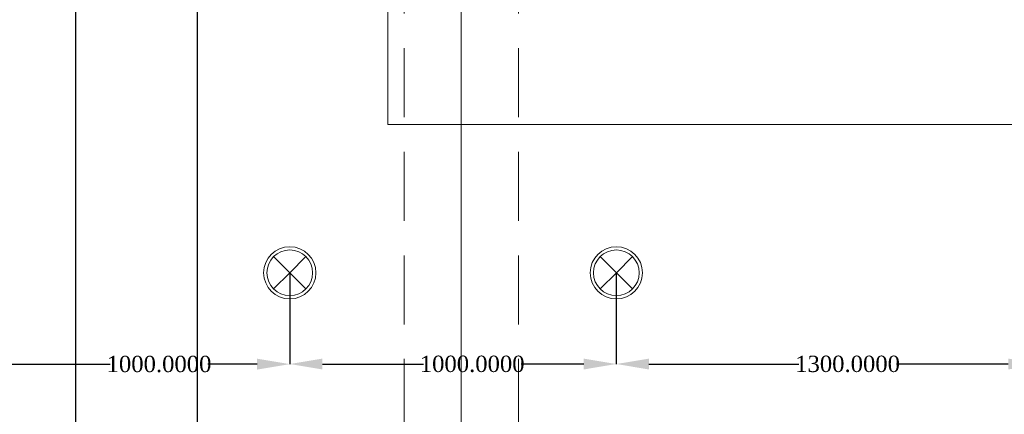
# Model space of a CAD drawing. Header units: inches. Extents: x -78787 to 29484, y -9517 to 23232.
# Tile 189 of 256: x 6979 to 9994, y 7130 to 8340. Entities that reach past the tile are written whole.
import ezdxf
from ezdxf.enums import TextEntityAlignment as Align

# ---------------------------------------------------------------- set-up
doc = ezdxf.new("R2010")
doc.units = ezdxf.units.IN
doc.header["$MEASUREMENT"] = 0
doc.linetypes.add('Dot & Dashed', pattern=[670.277762, 317.5, -176.388889, 0, -176.388874])
doc.linetypes.add('Hidden', pattern=[317.5, 211.666667, -105.833333])
for name, color, linetype in [('- ავარიული განათება', 7, 'Continuous'), ('- განათება', 7, 'Continuous'), ('Structural - Bearing', 7, 'Continuous'), ('Structural - Grid', 7, 'Continuous')]:
    doc.layers.add(name, color=color, linetype=linetype)
for name, color, linetype, lineweight, true_color in [('New_Interior - Lamp_Pen_No__77', 7, 'Continuous', 20, 0xffeb28), ('Structural - Bearing_Pen_No__102', 7, 'Continuous', 13, 0xcccccc), ('Structural - Grid_Pen_No__81', 7, 'Continuous', 20, 0x6a6a6a)]:
    doc.layers.add(name, color=color, linetype=linetype, lineweight=lineweight, true_color=true_color)
doc.styles.add('GENERATED_STYLE_2', font='txt')
doc.styles.get("Standard").update_dxf_attribs({"font": 'arial.ttf'})
doc.dimstyles.get("Standard").update_dxf_attribs({"dimtxt": 0.18, "dimasz": 0.18, "dimexe": 0.18, "dimexo": 0.0625, "dimgap": 0.09, "dimtad": 0, "dimtih": 1, "dimtoh": 1, "dimdec": 4, "dimzin": 0, "dimdsep": 46, "dimtxsty": 'Standard', "dimcen": 0.09, "dimadec": 0, "dimazin": 0, "dimtfac": 1, "dimtdec": 4, "dimtofl": 0, "dimtmove": 0, "dimatfit": 3, "dimfxl": 1, "dimtolj": 1, "dimtzin": 0, "dimarcsym": 0})

# ---------------------------------------------------------------- blocks, each defined once
blk = doc.blocks.new('Standard grid marker_2')
at = {"layer": 'Structural - Grid_Pen_No__81', "color": 251, "linetype": 'Continuous', "lineweight": 20, "true_color": 0x6a6a6a}
blk.add_line((1000, 0), (27734.9, 0), dxfattribs=at)
at = {"layer": 'Structural - Grid_Pen_No__81', "color": 251, "lineweight": 20, "true_color": 0x6a6a6a, "style": 'GENERATED_STYLE_2'}
for tag, p in [('AC_MarkerText_1_0', (-1.5, -46.7)), ('AC_MarkerText_1_1', (28933.4, -46.7))]:
    blk.add_attdef(tag, text='', height=100, rotation=270, dxfattribs=at).set_placement(p, align=Align.TOP_CENTER)
blk = doc.blocks.new('Beam_4', base_point=(-17008.8, 14663))
at = {"layer": 'Structural - Bearing_Pen_No__102', "color": 254, "linetype": 'Dot & Dashed', "lineweight": 13, "true_color": 0xcccccc}
blk.add_line((-17008.8, 14663), (-17008.8, 39096.2), dxfattribs=at)
at = {"layer": 'Structural - Bearing_Pen_No__102', "color": 254, "linetype": 'Hidden', "lineweight": 13, "true_color": 0xcccccc}
for p, q in [((-17183.8, 26838), (-17183.8, 32488)), ((-16833.8, 26838), (-16833.8, 32488))]:
    blk.add_line(p, q, dxfattribs=at)
blk = doc.blocks.new('Recessed Spot')
at = {"layer": 'New_Interior - Lamp_Pen_No__77', "color": 2, "linetype": 'Continuous', "lineweight": 20, "true_color": 0xffeb28}
for q in [(-49.5, 49.5), (49.5, 49.5), (-49.5, -49.5), (49.5, -49.5)]:
    blk.add_line((0, 0), q, dxfattribs=at)
at = {"layer": 'New_Interior - Lamp_Pen_No__77', "color": 2, "linetype": 'Continuous', "lineweight": 20, "true_color": 0xffeb28, "flags": 128}
blk.add_lwpolyline([(80, 0, 1), (-80, 0, 1)], format="xyb", close=True, dxfattribs=at)
at = {"layer": 'New_Interior - Lamp_Pen_No__77', "color": 2, "linetype": 'Continuous', "lineweight": 20, "true_color": 0xffeb28}
blk.add_circle((0, 0), 70, dxfattribs=at)
blk = doc.blocks.new('*D867')
at = {"layer": '- განათება', "color": 0, "lineweight": -2, "transparency": 16777216}
for p, q in [((6805.9, 7563.9), (6805.9, 7283.8)), ((7805.9, 7563.9), (7805.9, 7283.8)), ((6905.9, 7284), (7255.9, 7284)), ((7705.9, 7284), (7555.1, 7284))]:
    blk.add_line(p, q, dxfattribs=at)
at = {"layer": '- განათება', "color": 0, "transparency": 16777216}
for points in [[(6905.9, 7300.7), (6905.9, 7267.3), (6805.9, 7284)], [(7705.9, 7300.7), (7705.9, 7267.3), (7805.9, 7284)]]:
    blk.add_solid(points, dxfattribs=at)
at = {"layer": 'Defpoints', "color": 0, "transparency": 16777216}
for p in [(6805.9, 7564), (7805.9, 7564), (7805.9, 7284)]:
    blk.add_point(p, dxfattribs=at)
at = {"layer": '- განათება', "color": 0, "transparency": 16777216, "insert": (7405.5, 7284), "char_height": 50, "attachment_point": 5}
blk.add_mtext('\\A1;{\\fSylfaen|b0|i0|c0|p18;1000.0000}', dxfattribs=at)
blk = doc.blocks.new('*D864')
at = {"layer": '- განათება', "color": 0, "lineweight": -2, "transparency": 16777216}
for p, q in [((7805.9, 7563.9), (7805.9, 7284.2)), ((8805.9, 7563.9), (8805.9, 7284.2)), ((7905.9, 7284.4), (8214.9, 7284.4)), ((8705.9, 7284.4), (8514.1, 7284.4))]:
    blk.add_line(p, q, dxfattribs=at)
at = {"layer": '- განათება', "color": 0, "transparency": 16777216}
for points in [[(7905.9, 7301), (7905.9, 7267.7), (7805.9, 7284.4)], [(8705.9, 7301), (8705.9, 7267.7), (8805.9, 7284.4)]]:
    blk.add_solid(points, dxfattribs=at)
at = {"layer": 'Defpoints', "color": 0, "transparency": 16777216}
for p in [(7805.9, 7564), (8805.9, 7564), (8805.9, 7284.4)]:
    blk.add_point(p, dxfattribs=at)
at = {"layer": '- განათება', "color": 0, "transparency": 16777216, "insert": (8364.5, 7284.4), "char_height": 50, "attachment_point": 5}
blk.add_mtext('\\A1;{\\fSylfaen|b0|i0|c0|p18;1000.0000}', dxfattribs=at)
blk = doc.blocks.new('*D870')
at = {"layer": '- განათება', "color": 0, "lineweight": -2, "transparency": 16777216}
for p, q in [((8805.9, 7563.9), (8805.9, 7284.2)), ((10105.9, 7563.9), (10105.9, 7284.2)), ((8905.9, 7284.4), (9364.5, 7284.4)), ((10005.9, 7284.4), (9663.8, 7284.4))]:
    blk.add_line(p, q, dxfattribs=at)
at = {"layer": '- განათება', "color": 0, "transparency": 16777216}
for points in [[(8905.9, 7301), (8905.9, 7267.7), (8805.9, 7284.4)], [(10005.9, 7301), (10005.9, 7267.7), (10105.9, 7284.4)]]:
    blk.add_solid(points, dxfattribs=at)
at = {"layer": 'Defpoints', "color": 0, "transparency": 16777216}
for p in [(8805.9, 7564), (10105.9, 7564), (10105.9, 7284.4)]:
    blk.add_point(p, dxfattribs=at)
at = {"layer": '- განათება', "color": 0, "transparency": 16777216, "insert": (9514.1, 7284.4), "char_height": 50, "attachment_point": 5}
blk.add_mtext('\\A1;{\\fSylfaen|b0|i0|c0|p18;1300.0000}', dxfattribs=at)
blk = doc.blocks.new('*D1358')
at = {"layer": '- ავარიული განათება', "color": 0, "lineweight": -2, "transparency": 16777216}
for p, q in [((7071.7, 8708.5), (7522.4, 8708.5)), ((7522.2, 8608.5), (7522.2, 5970.2)), ((7522.2, 2743.4), (7522.2, 5918.8)), ((7481.5, 2643.4), (7522.4, 2643.4))]:
    blk.add_line(p, q, dxfattribs=at)
at = {"layer": '- ავარიული განათება', "color": 0, "transparency": 16777216}
for points in [[(7505.5, 8608.5), (7538.9, 8608.5), (7522.2, 8708.5)], [(7505.5, 2743.4), (7538.9, 2743.4), (7522.2, 2643.4)]]:
    blk.add_solid(points, dxfattribs=at)
at = {"layer": 'Defpoints', "color": 0, "transparency": 16777216}
for p in [(7071.7, 8708.5), (7481.5, 2643.4), (7522.2, 2643.4)]:
    blk.add_point(p, dxfattribs=at)
at = {"layer": '- ავარიული განათება', "color": 0, "transparency": 16777216, "insert": (7522.2, 5944.5), "char_height": 50, "attachment_point": 5}
blk.add_mtext('\\A1;{\\fSylfaen|b0|i0|c0|p18;6065.1607}', dxfattribs=at)

msp = doc.modelspace()

# ---------------------------------------------------------------- linework, layer by layer
at = {"layer": '- ავარიული განათება', "color": 3}
msp.add_lwpolyline([(7149.744, 8516.5), (7149.744, 2643.35514)], dxfattribs=at)
at = {"layer": '- განათება', "color": 8, "linetype": 'Continuous', "lineweight": 15, "flags": 128}
msp.add_lwpolyline([(8105.93152, 8018.35536), (8105.93152, 11218.35514), (24905.93143, 11218.35514), (24905.93143, 8018.35536)], close=True, dxfattribs=at)

# ---------------------------------------------------------------- block references
at = {"layer": '- განათება', "color": 2, "linetype": 'Continuous', "lineweight": 20, "true_color": 0xffeb28, "zscale": 1000}
for p in [(7805.93152, 7563.9634), (8805.93152, 7563.9634)]:
    msp.add_blockref('Recessed Spot', p, dxfattribs=at)
at = {"layer": 'Structural - Bearing', "color": 254, "lineweight": 13, "true_color": 0xcccccc}
msp.add_blockref('Beam_4', (8330.93152, -6356.64486), dxfattribs=at)
at = {"layer": 'Structural - Grid', "color": 8, "linetype": 'Continuous', "lineweight": 15, "zscale": 1000, "rotation": 90}
msp.add_blockref('Standard grid marker_2', (8330.93152, -9316.57065), dxfattribs=at)

# ---------------------------------------------------------------- dimensions: what is measured, and where the dimension line sits
at = {"layer": '- ავარიული განათება', "color": 1}
dim = msp.add_linear_dim(base=(7522.20512, 2643.35514), p1=(7071.66775, 8708.51581), p2=(7481.46838, 2643.35514), angle=270, text='{\\fSylfaen|b0|i0|c0|p18;<>}', dimstyle='Standard', override={"dimtxt": 50, "dimasz": 100}, dxfattribs=at)
dim.commit()
dim.dimension.update_dxf_attribs({"geometry": '*D1358', "text_midpoint": (7522.20512, 5944.5), "dimtype": 160})
at = {"layer": '- განათება', "color": 1}
for base, p1, p2, picture, middle in [((7805.93152, 7284), (6805.93152, 7563.9634), (7805.93152, 7563.9634), '*D867', (7405.5, 7284)), ((8805.93152, 7284.38), (7805.93152, 7563.9634), (8805.93152, 7563.9634), '*D864', (8364.5, 7284.38)), ((10105.93152, 7284.38), (8805.93152, 7563.9634), (10105.93152, 7563.9634), '*D870', (9514.12999, 7284.38))]:
    dim = msp.add_linear_dim(base=base, p1=p1, p2=p2, text='{\\fSylfaen|b0|i0|c0|p18;<>}', dimstyle='Standard', override={"dimtxt": 50, "dimasz": 100}, dxfattribs=at)
    dim.commit()
    dim.dimension.update_dxf_attribs({"geometry": picture, "text_midpoint": middle, "dimtype": 160})

doc.saveas('drawing.dxf')
